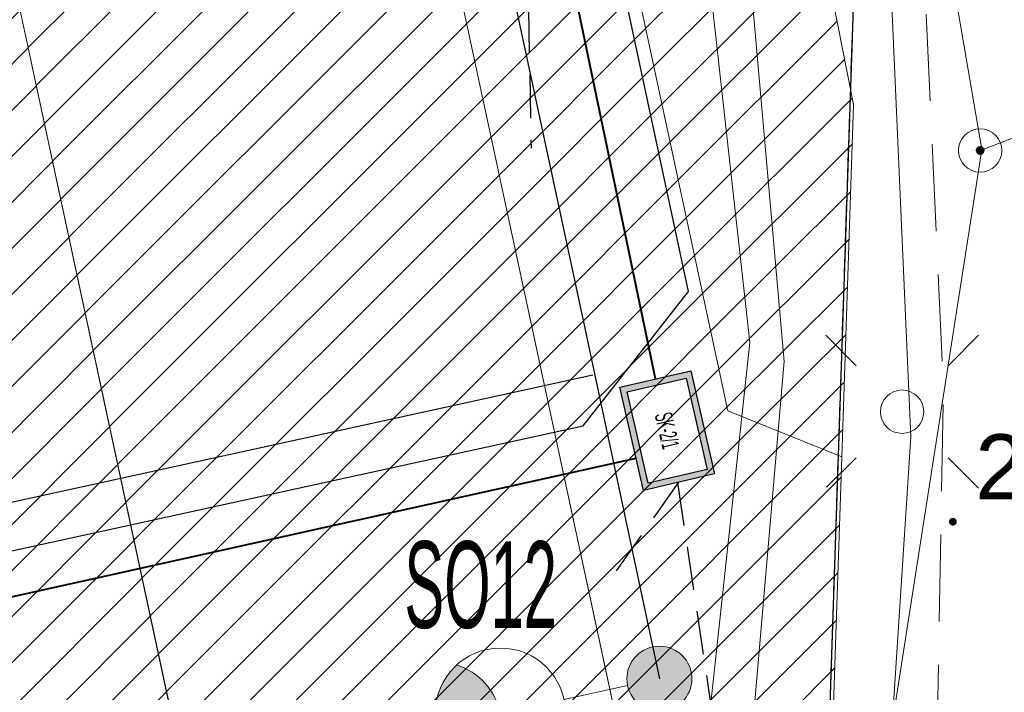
# Model space of a CAD drawing. Header units: metres. Extents: x 6567444 to 13135881, y 5574237 to 11149086.
# Tile 63 of 212: x 6567937 to 6567948, y 5574435 to 5574443. Entities that reach past the tile are written whole.
import ezdxf
from ezdxf.enums import TextEntityAlignment as Align

# ---------------------------------------------------------------- set-up
doc = ezdxf.new("R2010")
doc.units = ezdxf.units.M
for name, pattern in [('_MDCP$0$L_0_03', [1, 0.5, -0.5]), ('_MDCP$0$L_0_04', [1.5, 1, -0.5]), ('GE.I.6640.1.468.2024_MDCP_dodatkowe pomiary_12.03.2026$0$L_0_03', [1, 0.5, -0.5]), ('GE.I.6640.1.468.2024_MDCP_dodatkowe pomiary_12.03.2026$0$L_0_04', [1.5, 1, -0.5]), ('PT-IE-001 PZT - instal. elektr XREFF$0$SEL_r', [1.5, 1, -0.5])]:
    doc.linetypes.add(name, pattern=pattern)
for name, color, linetype, lineweight in [('_MDCP$0$EGB_DzialkaEwidencyjna', 7, 'Continuous', 18), ('_MDCP$0$EGB_Klasouzytek', 92, 'Continuous', 18), ('_MDCP$0$EGB_KonturUzytkuGruntowego', 92, 'Continuous', 18), ('_MDCP$0$GES_InneUrzadzeniaTowarzyszace_P', 7, 'Continuous', 18), ('_MDCP$0$GES_PrzewodElektroenergetyczny', 1, 'Continuous', 18), ('_MDCP$0$GES_Rzedna', 7, 'Continuous', 18), ('_MDCP$0$GES_UrzadzeniaSiecElektroenergetyczna_P', 7, 'Continuous', 18), ('_MDCP$0$OT_Komunikacja', 7, 'Continuous', 18), ('_MDCP$0$OTRS', 7, 'Continuous', 13), ('_MDCP$0$OTRS_O', 7, 'Continuous', 20), ('_MDCP$0$Z_GRANICE SPRAWDZONE', 100, 'Continuous', 30), ('_MDCP$1$GES_PrzewodKanalizacyjny', 36, 'Continuous', 18), ('GE.I.6640.1.468.2024_MDCP_dodatkowe pomiary_12.03.2026$0$EGB_DzialkaEwidencyjna', 7, 'Continuous', 18), ('GE.I.6640.1.468.2024_MDCP_dodatkowe pomiary_12.03.2026$0$EGB_Klasouzytek', 92, 'Continuous', 18), ('GE.I.6640.1.468.2024_MDCP_dodatkowe pomiary_12.03.2026$0$EGB_KonturUzytkuGruntowego', 92, 'Continuous', 18), ('GE.I.6640.1.468.2024_MDCP_dodatkowe pomiary_12.03.2026$0$GES_InneUrzadzeniaTowarzyszace_P', 7, 'Continuous', 18), ('GE.I.6640.1.468.2024_MDCP_dodatkowe pomiary_12.03.2026$0$GES_PrzewodElektroenergetyczny', 1, 'Continuous', 18), ('GE.I.6640.1.468.2024_MDCP_dodatkowe pomiary_12.03.2026$0$GES_PrzewodKanalizacyjny', 36, 'Continuous', 18), ('GE.I.6640.1.468.2024_MDCP_dodatkowe pomiary_12.03.2026$0$GES_Rzedna', 7, 'Continuous', 18), ('GE.I.6640.1.468.2024_MDCP_dodatkowe pomiary_12.03.2026$0$GES_UrzadzeniaSiecElektroenergetyczna_P', 7, 'Continuous', 18), ('GE.I.6640.1.468.2024_MDCP_dodatkowe pomiary_12.03.2026$0$OT_Komunikacja', 7, 'Continuous', 18), ('GE.I.6640.1.468.2024_MDCP_dodatkowe pomiary_12.03.2026$0$OTRS', 7, 'Continuous', 13), ('GE.I.6640.1.468.2024_MDCP_dodatkowe pomiary_12.03.2026$0$OTRS_O', 7, 'Continuous', 20), ('GE.I.6640.1.468.2024_MDCP_dodatkowe pomiary_12.03.2026$0$Z_GRANICE SPRAWDZONE', 100, 'Continuous', 30), ('PT-IE-001 PZT - instal. elektr XREFF$0$SEL_kanalizacja_kablowa_nN', 1, 'PT-IE-001 PZT - instal. elektr XREFF$0$SEL_knN', 40), ('PT-IE-001 PZT - instal. elektr XREFF$0$SEL_sieci_kable_nN', 1, 'PT-IE-001 PZT - instal. elektr XREFF$0$SEL_eN', 30), ('PT-IE-001 PZT - instal. elektr XREFF$0$SEL_sieci_oswietlenie_oprawy', 152, 'Continuous', 20), ('PT-IE-001 PZT - instal. elektr XREFF$0$SEL_sieci_pomocnicza_przerywana', 140, 'PT-IE-001 PZT - instal. elektr XREFF$0$SEL_r', 25), ('PT-IE-001 PZT - instal. elektr XREFF$0$SEN_studnia_kablowa_typ', 30, 'Continuous', 20)]:
    doc.layers.add(name, color=color, linetype=linetype, lineweight=lineweight)
for name, color, linetype in [('FORMA - Arch 01 - PZT 1 Strefy', 7, 'Continuous'), ('PT-IE-001 PZT - instal. elektr XREFF$0$SEL_atrybut_bloku1', 7, 'Continuous'), ('PT-IE-001 PZT - instal. elektr XREFF$0$SEL_atrybut_bloku2', 9, 'Continuous'), ('PT-IE-001 PZT - instal. elektr XREFF$0$SEN_atrybut_bloku1', 7, 'Continuous'), ('PT-IE-001 PZT - instal. elektr XREFF$0$SEN_atrybut_bloku2', 9, 'Continuous')]:
    doc.layers.add(name, color=color, linetype=linetype)
doc.layers.add('PT-IE-001 PZT - instal. elektr XREFF$0$SEL_sieci_kable_nN_oswietlenie', color=7, linetype='PT-IE-001 PZT - instal. elektr XREFF$0$SEL_eNN', lineweight=30, true_color=0xff7a7a)
doc.styles.add('_MDCP$0$BDOT', font='arial.ttf', dxfattribs={"width": 0.9})
doc.styles.add('GE.I.6640.1.468.2024_MDCP_dodatkowe pomiary_12.03.2026$0$BDOT', font='arial.ttf', dxfattribs={"width": 0.9})
doc.styles.add('PT-IE-001 PZT - instal. elektr XREFF$0$ARIAL', font='ARIALN.TTF', dxfattribs={"width": 0.8})
doc.styles.add('PT-IE-001 PZT - instal. elektr XREFF$0$ROMANS', font='ARIALN.TTF', dxfattribs={"width": 0.8})
doc.linetypes.add('PT-IE-001 PZT - instal. elektr XREFF$0$SEL_eN', pattern='A,5,["eN",PT-IE-001 PZT - instal. elektr XREFF$0$ARIAL,S=1,R=0,X=1.8,Y=0.25],5', length=10)
doc.linetypes.add('PT-IE-001 PZT - instal. elektr XREFF$0$SEL_eNN', pattern='A,5,["eNN",PT-IE-001 PZT - instal. elektr XREFF$0$ARIAL,S=1,R=0,X=1.45,Y=0.25],5', length=10)
doc.linetypes.add('PT-IE-001 PZT - instal. elektr XREFF$0$SEL_knN', pattern='A,5,["knN",PT-IE-001 PZT - instal. elektr XREFF$0$ARIAL,S=1,R=0,X=1.8,Y=0.25],5', length=10)
pattern_1 = [(45, (0, 0), (-0.265165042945, 0.265165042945), [])]

# ---------------------------------------------------------------- blocks, each defined once
blk = doc.blocks.new('_MDCP$0$SUPK_K')
at = {"color": 0, "linetype": 'Continuous', "lineweight": 18}
blk.add_circle((0, 0), 0.5, dxfattribs=at)
blk = doc.blocks.new('_MDCP$0$other_SUPS01_05')
at = {"linetype": 'Continuous', "lineweight": 13}
blk.add_hatch(color=0, dxfattribs=at).paths.add_polyline_path([(0, -0.091, 1), (0, 0.091, 1)])
at = {"color": 0, "linetype": 'Continuous', "lineweight": 13}
blk.add_circle((0, 0), 0.0906, dxfattribs=at)
blk = doc.blocks.new('_MDCP$0$other_SUEO')
at = {"color": 0, "linetype": 'Continuous', "lineweight": 18, "flags": 128}
for points in [[(-1.06, 1.06), (-1.76, 1.76)], [(1.76, 1.76), (1.06, 1.06)], [(-1.74, -1.74), (-1.06, -1.06)], [(1.06, -1.06), (1.76, -1.76)]]:
    blk.add_lwpolyline(points, dxfattribs=at)
at = {"color": 0, "linetype": 'Continuous', "lineweight": 18}
blk.add_circle((0, 0), 0.5, dxfattribs=at)
blk = doc.blocks.new('_MDCP$0$OTRS')
at = {"layer": '_MDCP$0$OTRS', "color": 0, "lineweight": -3, "const_width": 0.09}
blk.add_lwpolyline([(-0.045, 0, 1), (0.045, 0, 1)], format="xyb", close=True, dxfattribs=at)
at = {"layer": '_MDCP$0$OTRS_O', "color": 0, "style": '_MDCP$0$BDOT'}
blk.add_attdef('RZEDNA', (0.514, 0.515), '', height=1.5, dxfattribs=at)
blk = doc.blocks.new('_MDCP')
at = {"layer": '_MDCP$0$EGB_DzialkaEwidencyjna', "linetype": 'CONTINUOUS', "lineweight": 18}
for p, q in [((6567870.09, 5574563.29), (6567937.22, 5574576.21)), ((6567937.22, 5574576.21), (6567953.2, 5574485.85)), ((6567921.55, 5574569.11), (6567849.51, 5574552.26)), ((6567849.51, 5574552.26), (6567921.55, 5574569.11)), ((6567946.41, 5574443.1), (6567921.55, 5574569.11)), ((6567921.55, 5574569.11), (6567946.41, 5574443.1)), ((6567848.19, 5574557.83), (6567870.09, 5574563.29)), ((6567849.51, 5574552.26), (6567848.19, 5574557.83)), ((6567830.11, 5574547.72), (6567849.51, 5574552.26)), ((6567829, 5574518.49), (6567830.11, 5574547.72)), ((6567851.37, 5574441.53), (6567829, 5574518.49)), ((6567953.2, 5574485.85), (6567954.34, 5574479.4)), ((6567954.34, 5574479.4), (6567964.63, 5574421.22)), ((6567945.87, 5574426.93), (6567946.41, 5574443.1)), ((6567946.41, 5574443.1), (6567945.87, 5574426.93)), ((6567857.95, 5574413.39), (6567851.37, 5574441.53)), ((6567941.78, 5574411.28), (6567945.87, 5574426.93)), ((6567945.87, 5574426.93), (6567941.78, 5574411.28)), ((6567964.63, 5574421.22), (6567961.98, 5574385.01)), ((6567864.17, 5574367.81), (6567857.95, 5574413.39)), ((6567926.87, 5574389.48), (6567941.78, 5574411.28)), ((6567941.78, 5574411.28), (6567926.87, 5574389.48)), ((6567903.73, 5574376.76), (6567926.87, 5574389.48)), ((6567926.87, 5574389.48), (6567903.73, 5574376.76)), ((6567961.98, 5574385.01), (6567940.38, 5574379.35)), ((6567940.38, 5574379.35), (6567927.03, 5574350.99)), ((6567864.17, 5574367.81), (6567903.73, 5574376.76)), ((6567903.73, 5574376.76), (6567864.17, 5574367.81)), ((6567869.98, 5574345.11), (6567864.17, 5574367.81)), ((6567921.32, 5574359.06), (6567869.98, 5574345.11)), ((6567923.464, 5574348.631), (6567921.32, 5574359.06)), ((6567927.03, 5574350.99), (6567923.464, 5574348.631))]:
    blk.add_line(p, q, dxfattribs=at)
at = {"layer": '_MDCP$0$EGB_Klasouzytek', "lineweight": 18}
blk.add_lwpolyline([(6567922.989, 5574350.942), (6567921.32, 5574359.06), (6567869.98, 5574345.11), (6567864.17, 5574367.81), (6567903.73, 5574376.76), (6567926.87, 5574389.48), (6567941.78, 5574411.28), (6567945.87, 5574426.93), (6567946.41, 5574443.1), (6567921.55, 5574569.11), (6567849.51, 5574552.26), (6567848.19, 5574557.83), (6567870.09, 5574563.29), (6567937.22, 5574576.21)], dxfattribs=at)
blk.add_lwpolyline([(6567903.73, 5574376.76), (6567864.17, 5574367.81), (6567857.95, 5574413.39), (6567851.37, 5574441.53), (6567829, 5574518.49), (6567830.11, 5574547.72), (6567849.51, 5574552.26), (6567921.55, 5574569.11), (6567946.41, 5574443.1), (6567945.87, 5574426.93), (6567941.78, 5574411.28), (6567926.87, 5574389.48)], close=True, dxfattribs=at)
at = {"layer": '_MDCP$0$EGB_KonturUzytkuGruntowego', "linetype": '_MDCP$0$L_0_03', "lineweight": 18}
blk.add_lwpolyline([(6567922.989, 5574350.942), (6567921.32, 5574359.06), (6567869.98, 5574345.11), (6567864.17, 5574367.81), (6567903.73, 5574376.76), (6567926.87, 5574389.48), (6567941.78, 5574411.28), (6567945.87, 5574426.93), (6567946.41, 5574443.1), (6567921.55, 5574569.11), (6567849.51, 5574552.26), (6567848.19, 5574557.83), (6567870.09, 5574563.29), (6567937.22, 5574576.21), (6567953.2, 5574485.85)], dxfattribs=at)
at = {"layer": '_MDCP$0$EGB_KonturUzytkuGruntowego', "linetype": '_MDCP$0$L_0_03', "lineweight": 18, "flags": 128}
blk.add_lwpolyline([(6567864.17, 5574367.81), (6567862.49, 5574380.1), (6567857.95, 5574413.39), (6567851.37, 5574441.53), (6567829, 5574518.49), (6567830.11, 5574547.72), (6567849.51, 5574552.26), (6567921.55, 5574569.11), (6567946.41, 5574443.1), (6567945.87, 5574426.93), (6567941.78, 5574411.28), (6567926.87, 5574389.48), (6567903.73, 5574376.76)], close=True, dxfattribs=at)
at = {"layer": '_MDCP$0$GES_PrzewodElektroenergetyczny', "color": 1, "linetype": 'Continuous', "lineweight": 18, "flags": 128}
for points in [[(6567944.53, 5574458.29), (6567944.75, 5574448.65), (6567945.61, 5574438.89), (6567944.63, 5574427.54), (6567944.792, 5574427.138), (6567945.17, 5574426.837), (6567949.72, 5574425.88), (6567955.66, 5574424.64), (6567962.674, 5574423.669), (6567963.11, 5574423.25), (6567964.6, 5574419.39), (6567965.83, 5574417.86), (6567968.68, 5574416.23), (6567969.34, 5574416.15)], [(6567944.04, 5574458.24), (6567944.134, 5574448.809), (6567945.215, 5574439.107), (6567943.97, 5574427.6), (6567944.12, 5574426.81), (6567944.92, 5574426.22), (6567949.595, 5574425.139), (6567955.44, 5574423.9), (6567962.16, 5574422.63), (6567962.58, 5574422.47), (6567964.12, 5574418.85), (6567965.84, 5574417.26), (6567968.53, 5574415.86), (6567969.37, 5574415.86)], [(6567865.43, 5574365.71), (6567866.05, 5574365.89), (6567896.56, 5574374.5), (6567904.27, 5574376.45), (6567911.08, 5574378.87), (6567917.57, 5574382.21), (6567923.68, 5574386.39), (6567927.96, 5574390.03), (6567932.71, 5574394.95), (6567937.44, 5574401.32), (6567941.37, 5574408.93), (6567944.03, 5574416.87), (6567946.43, 5574428.12), (6567947.07, 5574438.02), (6567946.76, 5574445.07), (6567943.54, 5574465.05), (6567937.11, 5574496.16), (6567934.67, 5574502.03), (6567928.51, 5574535.24), (6567922.19, 5574569.25)], [(6567940.21, 5574475.47), (6567941.561, 5574472.315), (6567942.934, 5574466.809), (6567944.53, 5574458.29), (6567944.75, 5574448.65), (6567945.61, 5574438.89), (6567944.63, 5574427.54)], [(6567943.97, 5574427.6), (6567945.215, 5574439.107), (6567944.134, 5574448.809), (6567944.04, 5574458.24), (6567942.59, 5574466.75), (6567941.22, 5574472.16), (6567939.84, 5574475.39)]]:
    blk.add_lwpolyline(points, dxfattribs=at)
at = {"layer": '_MDCP$0$GES_Rzedna', "color": 7, "linetype": 'Continuous', "lineweight": 13, "flags": 128}
blk.add_lwpolyline([(6567952.344, 5574442.041), (6567949.766, 5574442.041), (6567947.87, 5574441.32)], dxfattribs=at)
at = {"layer": '_MDCP$0$OT_Komunikacja', "color": 7, "linetype": '_MDCP$0$L_0_04', "lineweight": 18, "flags": 128}
blk.add_lwpolyline([(6567947.515, 5574455.698), (6567948.396, 5574450.424), (6567948.648, 5574448.732), (6567948.975, 5574446.476), (6567949.265, 5574444.281), (6567949.478, 5574440.508), (6567949.478, 5574438.827), (6567949.548, 5574436.345), (6567949.466, 5574434.494), (6567949.331, 5574431.506), (6567949.013, 5574428.567), (6567948.397, 5574424.452), (6567947.845, 5574421.592), (6567946.958, 5574417.848), (6567946.194, 5574415.206), (6567944.955, 5574411.463), (6567944.22, 5574409.565), (6567943.335, 5574407.431), (6567941.896, 5574404.446), (6567940.723, 5574402.331), (6567939.781, 5574400.677), (6567938.516, 5574398.665), (6567936.744, 5574396.084), (6567934.465, 5574393.243), (6567932.327, 5574390.844), (6567928.971, 5574387.543), (6567926.7, 5574385.54), (6567925.032, 5574384.195), (6567923.337, 5574382.935), (6567920.797, 5574381.179), (6567917.606, 5574379.366), (6567914.527, 5574377.737), (6567911.816, 5574376.502), (6567909.558, 5574375.579), (6567907.269, 5574374.816), (6567903.606, 5574373.672), (6567899.382, 5574372.528), (6567894.891, 5574371.274), (6567878.894, 5574366.917), (6567867.949, 5574363.87), (6567863.154, 5574362.61), (6567857.11, 5574361.35), (6567856.863, 5574364.456), (6567856.582, 5574368.039), (6567856.09, 5574372.83), (6567857, 5574372.9), (6567856.31, 5574378.9), (6567855.79, 5574382.87), (6567855.18, 5574386.83), (6567854.51, 5574390.76), (6567853.78, 5574394.71), (6567853.05, 5574398.63), (6567852.19, 5574402.6), (6567849.76, 5574413.26), (6567849.89, 5574414.22), (6567851.83, 5574414.67), (6567851.37, 5574416.66), (6567854.58, 5574417.42), (6567850.88, 5574432.39), (6567845.96, 5574431.22), (6567840.92, 5574450.67), (6567838.96, 5574456.25), (6567831.07, 5574490.06), (6567830.27, 5574495.98), (6567829, 5574501.83), (6567827.92, 5574506.7), (6567826.86, 5574511.56), (6567826.08, 5574515.52), (6567825.4, 5574519.47), (6567824.95, 5574522.44), (6567824.5, 5574526.43), (6567824.25, 5574529.43), (6567824.08, 5574532.42), (6567824.01, 5574536.4), (6567824.25, 5574539.41), (6567825.44, 5574545.29), (6567826.09, 5574547.18), (6567826.92, 5574548.98), (6567827.87, 5574550.71), (6567829, 5574552.37), (6567849.24, 5574556.86), (6567847.84, 5574562.43), (6567850.42, 5574563.07), (6567851, 5574562.82), (6567857.08, 5574558.64), (6567878.36, 5574563.51), (6567907.32, 5574570.28), (6567907.73, 5574567.88), (6567878.94, 5574561.2), (6567857.62, 5574556.33), (6567833.07, 5574550.68), (6567832.17, 5574550.48), (6567830.79, 5574549.8), (6567829.67, 5574548.79), (6567828.68, 5574547.02), (6567827.68, 5574544.22), (6567827.06, 5574541.37), (6567826.61, 5574538.33), (6567826.47, 5574535.3), (6567826.62, 5574531.27), (6567826.93, 5574527.32), (6567827.29, 5574523.8), (6567827.81, 5574520.34), (6567828.64, 5574515.44), (6567829.22, 5574512.47), (6567831.34, 5574502.7), (6567832, 5574502.04), (6567832.86, 5574501.86), (6567835.48, 5574490.39), (6567838.69, 5574476.72), (6567840.94, 5574477.22), (6567842.1, 5574472.29), (6567839.84, 5574471.76), (6567843.24, 5574457.14), (6567846.41, 5574443.89), (6567846.82, 5574442.27), (6567847.04, 5574441.61), (6567847.42, 5574441.08), (6567847.97, 5574440.71), (6567848.63, 5574440.56), (6567849.32, 5574440.61), (6567851.19, 5574441.04), (6567854.02, 5574429.39), (6567857.72, 5574414.07), (6567855.38, 5574413.53), (6567854.43, 5574412.7), (6567853.63, 5574411.68), (6567853.17, 5574410.72), (6567853.12, 5574409.71), (6567854.26, 5574404.84), (6567855.51, 5574399), (6567857.01, 5574391.2), (6567857.79, 5574386.18), (6567858.35, 5574382.21), (6567859.02, 5574377.27), (6567859.909, 5574368.887), (6567860.055, 5574367.78), (6567860.402, 5574366.895), (6567861.348, 5574365.757), (6567862.743, 5574365.112), (6567863.812, 5574364.983), (6567864.873, 5574365.082), (6567875.385, 5574368.045), (6567887.169, 5574371.344), (6567894.86, 5574373.433), (6567904.193, 5574375.979), (6567909.986, 5574377.842), (6567913.714, 5574379.575), (6567916.29, 5574380.93), (6567919.833, 5574382.929), (6567921.94, 5574384.465), (6567924.837, 5574386.597), (6567926.974, 5574388.488), (6567928.91, 5574390.273), (6567932.797, 5574394.443), (6567936.263, 5574399.014), (6567938.789, 5574403.047), (6567940.719, 5574406.619), (6567942.6, 5574410.97), (6567944.237, 5574415.951), (6567945.095, 5574418.932), (6567946.005, 5574422.667), (6567946.916, 5574428.255), (6567947.357, 5574433.537), (6567947.446, 5574438.626), (6567947.184, 5574444.294), (6567946.685, 5574448.233), (6567946.054, 5574452.175), (6567945.029, 5574458.386), (6567942.856, 5574469.729), (6567945.871, 5574465.435)], close=True, dxfattribs=at)
at = {"layer": '_MDCP$0$Z_GRANICE SPRAWDZONE', "linetype": 'ByBlock', "flags": 128}
blk.add_lwpolyline([(6567830.11, 5574547.72), (6567849.531, 5574552.262), (6567921.55, 5574569.11), (6567946.41, 5574443.1), (6567945.87, 5574426.93), (6567941.769, 5574411.258), (6567926.87, 5574389.48), (6567903.73, 5574376.76), (6567864.17, 5574367.81), (6567857.95, 5574413.39), (6567851.37, 5574441.53), (6567829, 5574518.49), (6567830.11, 5574547.72)], dxfattribs=at)
at = {"layer": '_MDCP$1$GES_PrzewodKanalizacyjny', "color": 36, "linetype": 'Continuous', "lineweight": 18, "flags": 128}
for points in [[(6567941.45, 5574478.87), (6567947.89, 5574441.331)], [(6567947.89, 5574441.331), (6567942.99, 5574409.95)]]:
    blk.add_lwpolyline(points, dxfattribs=at)
at = {"layer": '_MDCP$0$GES_InneUrzadzeniaTowarzyszace_P', "color": 36, "linetype": 'Continuous', "xscale": 0.5, "yscale": 0.5, "zscale": 0.5}
blk.add_blockref('_MDCP$0$SUPK_K', (6567947.87, 5574441.32), dxfattribs=at)
at = {"layer": '_MDCP$0$GES_Rzedna', "color": 36, "linetype": 'Continuous', "xscale": 0.5, "yscale": 0.5, "zscale": 0.5}
blk.add_blockref('_MDCP$0$other_SUPS01_05', (6567947.87, 5574441.32), dxfattribs=at)
at = {"layer": '_MDCP$0$GES_UrzadzeniaSiecElektroenergetyczna_P', "linetype": 'Continuous', "xscale": 0.5, "yscale": 0.5, "zscale": 0.5}
blk.add_blockref('_MDCP$0$other_SUEO', (6567946.97, 5574438.31), dxfattribs=at)
at = {"layer": '_MDCP$0$OTRS', "xscale": 0.5, "yscale": 0.5, "zscale": 0.5}
blk.add_blockref('_MDCP$0$OTRS', (6567947.556, 5574437.042, 299.346), dxfattribs=at).add_auto_attribs({'RZEDNA': '299.35'})
blk = doc.blocks.new('GE.I.6640.1.468.2024_MDCP_dodatkowe pomiary_12.03.2026$0$SUPK_K')
at = {"color": 0, "linetype": 'Continuous', "lineweight": 18}
blk.add_circle((0, 0), 0.5, dxfattribs=at)
blk = doc.blocks.new('GE.I.6640.1.468.2024_MDCP_dodatkowe pomiary_12.03.2026$0$other_SUPS01_05')
at = {"linetype": 'Continuous', "lineweight": 13}
blk.add_hatch(color=0, dxfattribs=at).paths.add_polyline_path([(0, -0.091, 1), (0, 0.091, 1)])
at = {"color": 0, "linetype": 'Continuous', "lineweight": 13}
blk.add_circle((0, 0), 0.0906, dxfattribs=at)
blk = doc.blocks.new('GE.I.6640.1.468.2024_MDCP_dodatkowe pomiary_12.03.2026$0$other_SUEO')
at = {"color": 0, "linetype": 'Continuous', "lineweight": 18, "flags": 128}
for points in [[(-1.06, 1.06), (-1.76, 1.76)], [(1.76, 1.76), (1.06, 1.06)], [(-1.74, -1.74), (-1.06, -1.06)], [(1.06, -1.06), (1.76, -1.76)]]:
    blk.add_lwpolyline(points, dxfattribs=at)
at = {"color": 0, "linetype": 'Continuous', "lineweight": 18}
blk.add_circle((0, 0), 0.5, dxfattribs=at)
blk = doc.blocks.new('GE.I.6640.1.468.2024_MDCP_dodatkowe pomiary_12.03.2026$0$OTRS')
at = {"layer": 'GE.I.6640.1.468.2024_MDCP_dodatkowe pomiary_12.03.2026$0$OTRS', "color": 0, "lineweight": -3, "const_width": 0.09}
blk.add_lwpolyline([(-0.045, 0, 1), (0.045, 0, 1)], format="xyb", close=True, dxfattribs=at)
at = {"layer": 'GE.I.6640.1.468.2024_MDCP_dodatkowe pomiary_12.03.2026$0$OTRS_O', "color": 0, "style": 'GE.I.6640.1.468.2024_MDCP_dodatkowe pomiary_12.03.2026$0$BDOT'}
blk.add_attdef('RZEDNA', (0.514, 0.515), '', height=1.5, dxfattribs=at)
blk = doc.blocks.new('GE.I.6640.1.468.2024_MDCP_dodatkowe pomiary_12.03.2026')
at = {"layer": 'GE.I.6640.1.468.2024_MDCP_dodatkowe pomiary_12.03.2026$0$EGB_DzialkaEwidencyjna', "linetype": 'CONTINUOUS', "lineweight": 18}
for p, q in [((6567870.09, 5574563.29), (6567937.22, 5574576.21)), ((6567937.22, 5574576.21), (6567953.2, 5574485.85)), ((6567921.55, 5574569.11), (6567849.51, 5574552.26)), ((6567849.51, 5574552.26), (6567921.55, 5574569.11)), ((6567946.41, 5574443.1), (6567921.55, 5574569.11)), ((6567921.55, 5574569.11), (6567946.41, 5574443.1)), ((6567848.19, 5574557.83), (6567870.09, 5574563.29)), ((6567849.51, 5574552.26), (6567848.19, 5574557.83)), ((6567830.11, 5574547.72), (6567849.51, 5574552.26)), ((6567829, 5574518.49), (6567830.11, 5574547.72)), ((6567851.37, 5574441.53), (6567829, 5574518.49)), ((6567953.2, 5574485.85), (6567954.34, 5574479.4)), ((6567954.34, 5574479.4), (6567964.63, 5574421.22)), ((6567945.87, 5574426.93), (6567946.41, 5574443.1)), ((6567946.41, 5574443.1), (6567945.87, 5574426.93)), ((6567857.95, 5574413.39), (6567851.37, 5574441.53)), ((6567941.78, 5574411.28), (6567945.87, 5574426.93)), ((6567945.87, 5574426.93), (6567941.78, 5574411.28)), ((6567964.63, 5574421.22), (6567961.98, 5574385.01)), ((6567864.17, 5574367.81), (6567857.95, 5574413.39)), ((6567926.87, 5574389.48), (6567941.78, 5574411.28)), ((6567941.78, 5574411.28), (6567926.87, 5574389.48)), ((6567903.73, 5574376.76), (6567926.87, 5574389.48)), ((6567926.87, 5574389.48), (6567903.73, 5574376.76)), ((6567961.98, 5574385.01), (6567940.38, 5574379.35)), ((6567940.38, 5574379.35), (6567927.03, 5574350.99)), ((6567864.17, 5574367.81), (6567903.73, 5574376.76)), ((6567903.73, 5574376.76), (6567864.17, 5574367.81)), ((6567869.98, 5574345.11), (6567864.17, 5574367.81)), ((6567921.32, 5574359.06), (6567869.98, 5574345.11)), ((6567923.464, 5574348.631), (6567921.32, 5574359.06)), ((6567927.03, 5574350.99), (6567923.464, 5574348.631))]:
    blk.add_line(p, q, dxfattribs=at)
at = {"layer": 'GE.I.6640.1.468.2024_MDCP_dodatkowe pomiary_12.03.2026$0$EGB_Klasouzytek', "lineweight": 18}
blk.add_lwpolyline([(6567922.989, 5574350.942), (6567921.32, 5574359.06), (6567869.98, 5574345.11), (6567864.17, 5574367.81), (6567903.73, 5574376.76), (6567926.87, 5574389.48), (6567941.78, 5574411.28), (6567945.87, 5574426.93), (6567946.41, 5574443.1), (6567921.55, 5574569.11), (6567849.51, 5574552.26), (6567848.19, 5574557.83), (6567870.09, 5574563.29), (6567937.22, 5574576.21)], dxfattribs=at)
blk.add_lwpolyline([(6567903.73, 5574376.76), (6567864.17, 5574367.81), (6567857.95, 5574413.39), (6567851.37, 5574441.53), (6567829, 5574518.49), (6567830.11, 5574547.72), (6567849.51, 5574552.26), (6567921.55, 5574569.11), (6567946.41, 5574443.1), (6567945.87, 5574426.93), (6567941.78, 5574411.28), (6567926.87, 5574389.48)], close=True, dxfattribs=at)
at = {"layer": 'GE.I.6640.1.468.2024_MDCP_dodatkowe pomiary_12.03.2026$0$EGB_KonturUzytkuGruntowego', "linetype": 'GE.I.6640.1.468.2024_MDCP_dodatkowe pomiary_12.03.2026$0$L_0_03', "lineweight": 18}
blk.add_lwpolyline([(6567922.989, 5574350.942), (6567921.32, 5574359.06), (6567869.98, 5574345.11), (6567864.17, 5574367.81), (6567903.73, 5574376.76), (6567926.87, 5574389.48), (6567941.78, 5574411.28), (6567945.87, 5574426.93), (6567946.41, 5574443.1), (6567921.55, 5574569.11), (6567849.51, 5574552.26), (6567848.19, 5574557.83), (6567870.09, 5574563.29), (6567937.22, 5574576.21), (6567953.2, 5574485.85)], dxfattribs=at)
at = {"layer": 'GE.I.6640.1.468.2024_MDCP_dodatkowe pomiary_12.03.2026$0$EGB_KonturUzytkuGruntowego', "linetype": 'GE.I.6640.1.468.2024_MDCP_dodatkowe pomiary_12.03.2026$0$L_0_03', "lineweight": 18, "flags": 128}
blk.add_lwpolyline([(6567864.17, 5574367.81), (6567862.49, 5574380.1), (6567857.95, 5574413.39), (6567851.37, 5574441.53), (6567829, 5574518.49), (6567830.11, 5574547.72), (6567849.51, 5574552.26), (6567921.55, 5574569.11), (6567946.41, 5574443.1), (6567945.87, 5574426.93), (6567941.78, 5574411.28), (6567926.87, 5574389.48), (6567903.73, 5574376.76)], close=True, dxfattribs=at)
at = {"layer": 'GE.I.6640.1.468.2024_MDCP_dodatkowe pomiary_12.03.2026$0$GES_PrzewodElektroenergetyczny', "color": 1, "linetype": 'Continuous', "lineweight": 18, "flags": 128}
for points in [[(6567944.53, 5574458.29), (6567944.75, 5574448.65), (6567945.61, 5574438.89), (6567944.63, 5574427.54), (6567944.792, 5574427.138), (6567945.17, 5574426.837), (6567949.72, 5574425.88), (6567955.66, 5574424.64), (6567962.674, 5574423.669), (6567963.11, 5574423.25), (6567964.6, 5574419.39), (6567965.83, 5574417.86), (6567968.68, 5574416.23), (6567969.34, 5574416.15)], [(6567944.04, 5574458.24), (6567944.134, 5574448.809), (6567945.215, 5574439.107), (6567943.97, 5574427.6), (6567944.12, 5574426.81), (6567944.92, 5574426.22), (6567949.595, 5574425.139), (6567955.44, 5574423.9), (6567962.16, 5574422.63), (6567962.58, 5574422.47), (6567964.12, 5574418.85), (6567965.84, 5574417.26), (6567968.53, 5574415.86), (6567969.37, 5574415.86)], [(6567865.43, 5574365.71), (6567866.05, 5574365.89), (6567896.56, 5574374.5), (6567904.27, 5574376.45), (6567911.08, 5574378.87), (6567917.57, 5574382.21), (6567923.68, 5574386.39), (6567927.96, 5574390.03), (6567932.71, 5574394.95), (6567937.44, 5574401.32), (6567941.37, 5574408.93), (6567944.03, 5574416.87), (6567946.43, 5574428.12), (6567947.07, 5574438.02), (6567946.76, 5574445.07), (6567943.54, 5574465.05), (6567937.11, 5574496.16), (6567934.67, 5574502.03), (6567928.51, 5574535.24), (6567922.19, 5574569.25)], [(6567940.21, 5574475.47), (6567941.561, 5574472.315), (6567942.934, 5574466.809), (6567944.53, 5574458.29), (6567944.75, 5574448.65), (6567945.61, 5574438.89), (6567944.63, 5574427.54)], [(6567943.97, 5574427.6), (6567945.215, 5574439.107), (6567944.134, 5574448.809), (6567944.04, 5574458.24), (6567942.59, 5574466.75), (6567941.22, 5574472.16), (6567939.84, 5574475.39)]]:
    blk.add_lwpolyline(points, dxfattribs=at)
at = {"layer": 'GE.I.6640.1.468.2024_MDCP_dodatkowe pomiary_12.03.2026$0$GES_PrzewodKanalizacyjny', "color": 36, "linetype": 'Continuous', "lineweight": 18, "flags": 128}
for points in [[(6567941.45, 5574478.87), (6567947.89, 5574441.331)], [(6567947.89, 5574441.331), (6567942.99, 5574409.95)]]:
    blk.add_lwpolyline(points, dxfattribs=at)
at = {"layer": 'GE.I.6640.1.468.2024_MDCP_dodatkowe pomiary_12.03.2026$0$GES_Rzedna', "color": 7, "linetype": 'Continuous', "lineweight": 13, "flags": 128}
blk.add_lwpolyline([(6567952.344, 5574442.041), (6567949.766, 5574442.041), (6567947.87, 5574441.32)], dxfattribs=at)
at = {"layer": 'GE.I.6640.1.468.2024_MDCP_dodatkowe pomiary_12.03.2026$0$OT_Komunikacja', "color": 7, "linetype": 'GE.I.6640.1.468.2024_MDCP_dodatkowe pomiary_12.03.2026$0$L_0_04', "lineweight": 18, "flags": 128}
blk.add_lwpolyline([(6567947.515, 5574455.698), (6567948.396, 5574450.424), (6567948.648, 5574448.732), (6567948.975, 5574446.476), (6567949.265, 5574444.281), (6567949.478, 5574440.508), (6567949.478, 5574438.827), (6567949.548, 5574436.345), (6567949.466, 5574434.494), (6567949.331, 5574431.506), (6567949.013, 5574428.567), (6567948.397, 5574424.452), (6567947.845, 5574421.592), (6567946.958, 5574417.848), (6567946.194, 5574415.206), (6567944.955, 5574411.463), (6567944.22, 5574409.565), (6567943.335, 5574407.431), (6567941.896, 5574404.446), (6567940.723, 5574402.331), (6567939.781, 5574400.677), (6567938.516, 5574398.665), (6567936.744, 5574396.084), (6567934.465, 5574393.243), (6567932.327, 5574390.844), (6567928.971, 5574387.543), (6567926.7, 5574385.54), (6567925.032, 5574384.195), (6567923.337, 5574382.935), (6567920.797, 5574381.179), (6567917.606, 5574379.366), (6567914.527, 5574377.737), (6567911.816, 5574376.502), (6567909.558, 5574375.579), (6567907.269, 5574374.816), (6567903.606, 5574373.672), (6567899.382, 5574372.528), (6567894.891, 5574371.274), (6567878.894, 5574366.917), (6567867.949, 5574363.87), (6567863.154, 5574362.61), (6567857.11, 5574361.35), (6567856.863, 5574364.456), (6567856.582, 5574368.039), (6567856.09, 5574372.83), (6567857, 5574372.9), (6567856.31, 5574378.9), (6567855.79, 5574382.87), (6567855.18, 5574386.83), (6567854.51, 5574390.76), (6567853.78, 5574394.71), (6567853.05, 5574398.63), (6567852.19, 5574402.6), (6567849.76, 5574413.26), (6567849.89, 5574414.22), (6567851.83, 5574414.67), (6567851.37, 5574416.66), (6567854.58, 5574417.42), (6567850.88, 5574432.39), (6567845.96, 5574431.22), (6567840.92, 5574450.67), (6567838.96, 5574456.25), (6567831.07, 5574490.06), (6567830.27, 5574495.98), (6567829, 5574501.83), (6567827.92, 5574506.7), (6567826.86, 5574511.56), (6567826.08, 5574515.52), (6567825.4, 5574519.47), (6567824.95, 5574522.44), (6567824.5, 5574526.43), (6567824.25, 5574529.43), (6567824.08, 5574532.42), (6567824.01, 5574536.4), (6567824.25, 5574539.41), (6567825.44, 5574545.29), (6567826.09, 5574547.18), (6567826.92, 5574548.98), (6567827.87, 5574550.71), (6567829, 5574552.37), (6567849.24, 5574556.86), (6567847.84, 5574562.43), (6567850.42, 5574563.07), (6567851, 5574562.82), (6567857.08, 5574558.64), (6567878.36, 5574563.51), (6567907.32, 5574570.28), (6567907.73, 5574567.88), (6567878.94, 5574561.2), (6567857.62, 5574556.33), (6567833.07, 5574550.68), (6567832.17, 5574550.48), (6567830.79, 5574549.8), (6567829.67, 5574548.79), (6567828.68, 5574547.02), (6567827.68, 5574544.22), (6567827.06, 5574541.37), (6567826.61, 5574538.33), (6567826.47, 5574535.3), (6567826.62, 5574531.27), (6567826.93, 5574527.32), (6567827.29, 5574523.8), (6567827.81, 5574520.34), (6567828.64, 5574515.44), (6567829.22, 5574512.47), (6567831.34, 5574502.7), (6567832, 5574502.04), (6567832.86, 5574501.86), (6567835.48, 5574490.39), (6567838.69, 5574476.72), (6567840.94, 5574477.22), (6567842.1, 5574472.29), (6567839.84, 5574471.76), (6567843.24, 5574457.14), (6567846.41, 5574443.89), (6567846.82, 5574442.27), (6567847.04, 5574441.61), (6567847.42, 5574441.08), (6567847.97, 5574440.71), (6567848.63, 5574440.56), (6567849.32, 5574440.61), (6567851.19, 5574441.04), (6567854.02, 5574429.39), (6567857.72, 5574414.07), (6567855.38, 5574413.53), (6567854.43, 5574412.7), (6567853.63, 5574411.68), (6567853.17, 5574410.72), (6567853.12, 5574409.71), (6567854.26, 5574404.84), (6567855.51, 5574399), (6567857.01, 5574391.2), (6567857.79, 5574386.18), (6567858.35, 5574382.21), (6567859.02, 5574377.27), (6567859.909, 5574368.887), (6567860.055, 5574367.78), (6567860.402, 5574366.895), (6567861.348, 5574365.757), (6567862.743, 5574365.112), (6567863.812, 5574364.983), (6567864.873, 5574365.082), (6567875.385, 5574368.045), (6567887.169, 5574371.344), (6567894.86, 5574373.433), (6567904.193, 5574375.979), (6567909.986, 5574377.842), (6567913.714, 5574379.575), (6567916.29, 5574380.93), (6567919.833, 5574382.929), (6567921.94, 5574384.465), (6567924.837, 5574386.597), (6567926.974, 5574388.488), (6567928.91, 5574390.273), (6567932.797, 5574394.443), (6567936.263, 5574399.014), (6567938.789, 5574403.047), (6567940.719, 5574406.619), (6567942.6, 5574410.97), (6567944.237, 5574415.951), (6567945.095, 5574418.932), (6567946.005, 5574422.667), (6567946.916, 5574428.255), (6567947.357, 5574433.537), (6567947.446, 5574438.626), (6567947.184, 5574444.294), (6567946.685, 5574448.233), (6567946.054, 5574452.175), (6567945.029, 5574458.386), (6567942.856, 5574469.729), (6567945.871, 5574465.435)], close=True, dxfattribs=at)
at = {"layer": 'GE.I.6640.1.468.2024_MDCP_dodatkowe pomiary_12.03.2026$0$Z_GRANICE SPRAWDZONE', "linetype": 'ByBlock', "flags": 128}
blk.add_lwpolyline([(6567830.11, 5574547.72), (6567849.531, 5574552.262), (6567921.55, 5574569.11), (6567946.41, 5574443.1), (6567945.87, 5574426.93), (6567941.769, 5574411.258), (6567926.87, 5574389.48), (6567903.73, 5574376.76), (6567864.17, 5574367.81), (6567857.95, 5574413.39), (6567851.37, 5574441.53), (6567829, 5574518.49), (6567830.11, 5574547.72)], dxfattribs=at)
at = {"layer": 'GE.I.6640.1.468.2024_MDCP_dodatkowe pomiary_12.03.2026$0$GES_InneUrzadzeniaTowarzyszace_P', "color": 36, "linetype": 'Continuous', "xscale": 0.5, "yscale": 0.5, "zscale": 0.5}
blk.add_blockref('GE.I.6640.1.468.2024_MDCP_dodatkowe pomiary_12.03.2026$0$SUPK_K', (6567947.87, 5574441.32), dxfattribs=at)
at = {"layer": 'GE.I.6640.1.468.2024_MDCP_dodatkowe pomiary_12.03.2026$0$GES_Rzedna', "color": 36, "linetype": 'Continuous', "xscale": 0.5, "yscale": 0.5, "zscale": 0.5}
blk.add_blockref('GE.I.6640.1.468.2024_MDCP_dodatkowe pomiary_12.03.2026$0$other_SUPS01_05', (6567947.87, 5574441.32), dxfattribs=at)
at = {"layer": 'GE.I.6640.1.468.2024_MDCP_dodatkowe pomiary_12.03.2026$0$GES_UrzadzeniaSiecElektroenergetyczna_P', "linetype": 'Continuous', "xscale": 0.5, "yscale": 0.5, "zscale": 0.5}
blk.add_blockref('GE.I.6640.1.468.2024_MDCP_dodatkowe pomiary_12.03.2026$0$other_SUEO', (6567946.97, 5574438.31), dxfattribs=at)
at = {"layer": 'GE.I.6640.1.468.2024_MDCP_dodatkowe pomiary_12.03.2026$0$OTRS', "xscale": 0.5, "yscale": 0.5, "zscale": 0.5}
blk.add_blockref('GE.I.6640.1.468.2024_MDCP_dodatkowe pomiary_12.03.2026$0$OTRS', (6567947.556, 5574437.042, 299.346), dxfattribs=at).add_auto_attribs({'RZEDNA': '299.35'})
blk = doc.blocks.new('PT-IE-001 PZT - instal. elektr XREFF$0$oprawa zewnetrzna stojaca')
for points in [[(2.625, 0, 0.267949), (2.25, 0.65, 0.57735), (2.25, -0.65, 0.267949)], [(0.375, 0, 1), (-0.375, 0, 1)]]:
    blk.add_hatch(color=256).paths.add_polyline_path(points)
blk.add_line((1.125, 0), (0.375, 0))
for centre, radius in [((1.875, 0), 0.75), ((0, 0), 0.375)]:
    blk.add_circle(centre, radius)
blk.add_arc((2.625, 0), 0.75, 120, 240)
at = {"layer": 'PT-IE-001 PZT - instal. elektr XREFF$0$SEL_atrybut_bloku1', "style": 'PT-IE-001 PZT - instal. elektr XREFF$0$ROMANS', "width": 0.6, "flags": 8}
blk.add_attdef('TYP', text='', height=1, dxfattribs=at).set_placement((1.873, 0.9), align=Align.CENTER)
at = {"layer": 'PT-IE-001 PZT - instal. elektr XREFF$0$SEL_atrybut_bloku2', "style": 'PT-IE-001 PZT - instal. elektr XREFF$0$ROMANS', "width": 0.6, "flags": 8}
for tag, p in [('OPIS1', (1.873, -1.638)), ('OPIS2', (1.873, -2.499))]:
    blk.add_attdef(tag, text='', height=0.75, dxfattribs=at).set_placement(p, align=Align.CENTER)
blk = doc.blocks.new('PT-IE-001 PZT - instal. elektr XREFF$0$studnia_SK2_1')
at = {"linetype": 'Continuous'}
h = blk.add_hatch(color=256, dxfattribs=at)
h.paths.add_polyline_path([(-0.61, 0.84), (-0.61, 0), (0.61, 0), (0.61, 0.84)])
h.paths.add_polyline_path([(0.54, 0.77), (0.54, 0.07), (-0.54, 0.07), (-0.54, 0.77)], flags=16)
for points in [[(-0.61, 0.84), (0.61, 0.84), (0.61, 0), (-0.61, 0)], [(-0.54, 0.77), (0.54, 0.77), (0.54, 0.07), (-0.54, 0.07)]]:
    blk.add_lwpolyline(points, close=True, dxfattribs=at)
at = {"linetype": 'Continuous', "flags": 128}
for points in [[(-0.61, 0.84), (0.61, 0.84), (0.61, 0), (-0.61, 0), (-0.61, 0.84)], [(-0.54, 0.77), (0.54, 0.77), (0.54, 0.07), (-0.54, 0.07), (-0.54, 0.77)]]:
    blk.add_lwpolyline(points, dxfattribs=at)
at = {"layer": 'PT-IE-001 PZT - instal. elektr XREFF$0$SEN_atrybut_bloku1', "style": 'PT-IE-001 PZT - instal. elektr XREFF$0$ROMANS', "width": 0.6, "flags": 8}
blk.add_attdef('TYP', text='', height=1, dxfattribs=at).set_placement((0, 0.94), align=Align.CENTER)
at = {"layer": 'PT-IE-001 PZT - instal. elektr XREFF$0$SEN_atrybut_bloku2', "style": 'PT-IE-001 PZT - instal. elektr XREFF$0$ROMANS', "width": 0.6, "flags": 8}
for tag, p in [('OPIS1', (0, -0.85)), ('OPIS2', (0, -1.7))]:
    blk.add_attdef(tag, text='', height=0.75, dxfattribs=at).set_placement(p, align=Align.CENTER)
at = {"layer": 'PT-IE-001 PZT - instal. elektr XREFF$0$SEN_studnia_kablowa_typ', "color": 0, "style": 'PT-IE-001 PZT - instal. elektr XREFF$0$ROMANS', "width": 0.6}
blk.add_text('SK-2/1', height=0.2, dxfattribs=at).set_placement((0, 0.42), align=Align.MIDDLE_CENTER)
blk = doc.blocks.new('PT-IE-001 PZT - instal. elektr XREFF')
at = {"layer": 'PT-IE-001 PZT - instal. elektr XREFF$0$SEL_kanalizacja_kablowa_nN', "ltscale": 0.5}
for points in [[(6567944.13, 5574438.689), (6567942.614, 5574445.945)], [(6567894.238, 5574426.755), (6567943.905, 5574437.773)]]:
    blk.add_lwpolyline(points, dxfattribs=at)
at = {"layer": 'PT-IE-001 PZT - instal. elektr XREFF$0$SEL_sieci_kable_nN', "ltscale": 0.8}
blk.add_lwpolyline([(6567894.251, 5574427.425), (6567943.294, 5574438.147), (6567944.507, 5574439.694), (6567940.28, 5574459.449), (6567940.541, 5574460.122)], dxfattribs=at)
at = {"layer": 'PT-IE-001 PZT - instal. elektr XREFF$0$SEL_sieci_kable_nN_oswietlenie', "ltscale": 0.8}
for points in [[(6567941.15, 5574449.341), (6567941.15, 5574449.341), (6567943.291, 5574439.379), (6567944.173, 5574435.233)], [(6567927.716, 5574435.302), (6567943.407, 5574438.733)]]:
    blk.add_lwpolyline(points, dxfattribs=at)
at = {"layer": 'PT-IE-001 PZT - instal. elektr XREFF$0$SEL_sieci_pomocnicza_przerywana', "ltscale": 0.5}
for points in [[(6567942.607, 5574445.943), (6567942.694, 5574441.348)], [(6567944.393, 5574437.497), (6567943.654, 5574436.448)], [(6567944.38, 5574437.494), (6567945.358, 5574430.998)]]:
    blk.add_lwpolyline(points, dxfattribs=at)
at = {"layer": 'PT-IE-001 PZT - instal. elektr XREFF$0$SEL_sieci_kable_nN', "rotation": 283.0045640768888}
blk.add_blockref('PT-IE-001 PZT - instal. elektr XREFF$0$studnia_SK2_1', (6567943.853, 5574437.998), dxfattribs=at)
at = {"layer": 'PT-IE-001 PZT - instal. elektr XREFF$0$SEL_sieci_oswietlenie_oprawy'}
ref = blk.add_blockref('PT-IE-001 PZT - instal. elektr XREFF$0$oprawa zewnetrzna stojaca', (6567944.173, 5574435.233), dxfattribs=dict(at, rotation=192.2005331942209))
ref.add_attrib('TYP', 'SO12', dxfattribs={"layer": 'PT-IE-001 PZT - instal. elektr XREFF$0$SEL_atrybut_bloku1', "height": 1, "style": 'PT-IE-001 PZT - instal. elektr XREFF$0$ROMANS', "width": 0.6, "flags": 8}).set_placement((6567942.113, 5574435.818), align=Align.CENTER)

msp = doc.modelspace()

# ---------------------------------------------------------------- block references
at = {"layer": 'Defpoints'}
msp.add_blockref('GE.I.6640.1.468.2024_MDCP_dodatkowe pomiary_12.03.2026', (0, 0), dxfattribs=at)

# ---------------------------------------------------------------- next in the draw order: block references
msp.add_blockref('_MDCP', (0, 0))

# ---------------------------------------------------------------- next in the draw order: block references
msp.add_blockref('PT-IE-001 PZT - instal. elektr XREFF', (0, 0))

# ---------------------------------------------------------------- next in the draw order: hatches: boundary and pattern name
at = {"layer": 'FORMA - Arch 01 - PZT 1 Strefy', "linetype": 'Continuous', "lineweight": 0, "true_color": 0x69697f}
h = msp.add_hatch(dxfattribs=at)
h.set_pattern_fill('ANSI31', color=8, scale=3, style=0)
h.set_pattern_definition(pattern_1)
h.paths.add_polyline_path([(6567868.664, 5574447.184), (6567873.254, 5574448.171), (6567873.813, 5574447.81), (6567888.539, 5574450.975, -0.233884), (6567889.399, 5574450.758, -0.164402), (6567889.726, 5574450.208), (6567892.634, 5574436.678), (6567887.555, 5574435.586), (6567887.676, 5574435.026), (6567887.676, 5574435.025, -0.414102), (6567887.215, 5574434.313), (6567887.039, 5574434.275), (6567887.371, 5574432.73), (6567888.657, 5574433.007), (6567888.619, 5574433.183, -0.414214), (6567889.08, 5574433.895), (6567893.049, 5574434.749), (6567893.322, 5574433.479), (6567898.21, 5574434.53), (6567906.331, 5574396.74), (6567909.836, 5574380.434), (6567926.815, 5574389.768), (6567940.833, 5574410.263, 0.198373), (6567942.208, 5574417.794), (6567932.917, 5574461.025), (6567905.128, 5574455.052, -0.414214), (6567901.564, 5574457.355), (6567901.459, 5574457.843, -0.414214), (6567903.762, 5574461.407), (6567939.749, 5574469.141, -0.063253), (6567941.005, 5574469.249), (6567939.792, 5574475.428, -0.052799), (6567938.687, 5574475.025), (6567900.546, 5574466.853, -0.086628), (6567900.202, 5574466.839), (6567886.587, 5574463.893), (6567887.53, 5574459.452), (6567888.307, 5574455.835), (6567882.192, 5574454.521), (6567875.153, 5574453.008), (6567867.754, 5574451.418)])
h.paths.add_polyline_path([(6567903.07, 5574442.847), (6567912.847, 5574444.948), (6567923.521, 5574395.283), (6567913.745, 5574393.181)], flags=0)
h.paths.add_polyline_path([(6567925.121, 5574405.928, -0.004779), (6567925.109, 5574405.984), (6567925.133, 5574405.989)], flags=0)
h.paths.add_polyline_path([(6567932.495, 5574408.258), (6567927.607, 5574407.207), (6567918.151, 5574451.203), (6567927.928, 5574453.304), (6567936.333, 5574414.197), (6567931.445, 5574413.146)], flags=0)
at = {"layer": 'FORMA - Arch 01 - PZT 1 Strefy', "linetype": 'Continuous', "lineweight": 0, "true_color": 0x577933}
h = msp.add_hatch(dxfattribs=at)
h.set_pattern_fill('ANSI31', color=77, scale=3, style=0)
h.set_pattern_definition(pattern_1)
h.paths.add_polyline_path([(6567874.014, 5574368.787), (6567903.73, 5574375.51), (6567926.87, 5574388.23), (6567941.769, 5574410.008), (6567945.87, 5574425.68), (6567946.274, 5574437.791), (6567944.961, 5574438.318), (6567943.09, 5574447.025), (6567939.696, 5574458.048), (6567938.856, 5574457.187), (6567945.454, 5574426.488), (6567940.566, 5574425.437), (6567942.208, 5574417.794, -0.198349), (6567940.833, 5574410.263), (6567926.815, 5574389.768), (6567903.433, 5574376.914), (6567873.643, 5574370.512)])
at = {"layer": 'FORMA - Arch 01 - PZT 1 Strefy', "linetype": 'Continuous', "lineweight": 0, "true_color": 0x4b7a78}
h = msp.add_hatch(dxfattribs=at)
h.set_pattern_fill('ANSI31', color=137, scale=3, style=0)
h.set_pattern_definition(pattern_1)
h.paths.add_polyline_path([(6567933.968, 5574456.136), (6567940.566, 5574425.437), (6567945.454, 5574426.488), (6567938.856, 5574457.187)])
at = {"layer": 'FORMA - Arch 01 - PZT 1 Strefy', "linetype": 'Continuous', "lineweight": 0, "true_color": 0x606060}
h = msp.add_hatch(dxfattribs=at)
h.set_pattern_fill('ANSI31', color=251, scale=3, style=0)
h.set_pattern_definition(pattern_1)
h.paths.add_polyline_path([(6567940.647, 5574454.96), (6567940.759, 5574454.596), (6567942.288, 5574449.647), (6567943.09, 5574447.025), (6567944.961, 5574438.318), (6567946.274, 5574437.791), (6567946.41, 5574441.85), (6567943.72, 5574455.487)])

# ---------------------------------------------------------------- next in the draw order: linework, layer by layer
at = {"layer": 'FORMA - Arch 01 - PZT 1 Strefy', "color": 254, "linetype": 'Continuous', "lineweight": 13, "true_color": 0xd2d2ff}
msp.add_line((6567942.208, 5574417.794), (6567932.917, 5574461.025), dxfattribs=at)
at = {"layer": 'FORMA - Arch 01 - PZT 1 Strefy', "color": 71, "linetype": 'Continuous', "lineweight": 13, "true_color": 0xaff266}
for p, q in [((6567938.856, 5574457.187), (6567945.454, 5574426.488)), ((6567944.961, 5574438.318), (6567943.09, 5574447.025)), ((6567946.274, 5574437.791), (6567944.961, 5574438.318)), ((6567945.87, 5574425.68), (6567946.274, 5574437.791))]:
    msp.add_line(p, q, dxfattribs=at)
at = {"layer": 'FORMA - Arch 01 - PZT 1 Strefy', "color": 131, "linetype": 'Continuous', "lineweight": 13, "true_color": 0x97f4f0}
for p, q in [((6567945.454, 5574426.488), (6567938.856, 5574457.187)), ((6567933.968, 5574456.136), (6567940.566, 5574425.437))]:
    msp.add_line(p, q, dxfattribs=at)
at = {"layer": 'FORMA - Arch 01 - PZT 1 Strefy', "color": 9, "linetype": 'Continuous', "lineweight": 13}
for p, q in [((6567946.41, 5574441.85), (6567943.72, 5574455.487)), ((6567943.09, 5574447.025), (6567944.961, 5574438.318)), ((6567946.274, 5574437.791), (6567946.41, 5574441.85)), ((6567944.961, 5574438.318), (6567946.274, 5574437.791))]:
    msp.add_line(p, q, dxfattribs=at)

doc.saveas('drawing.dxf')
